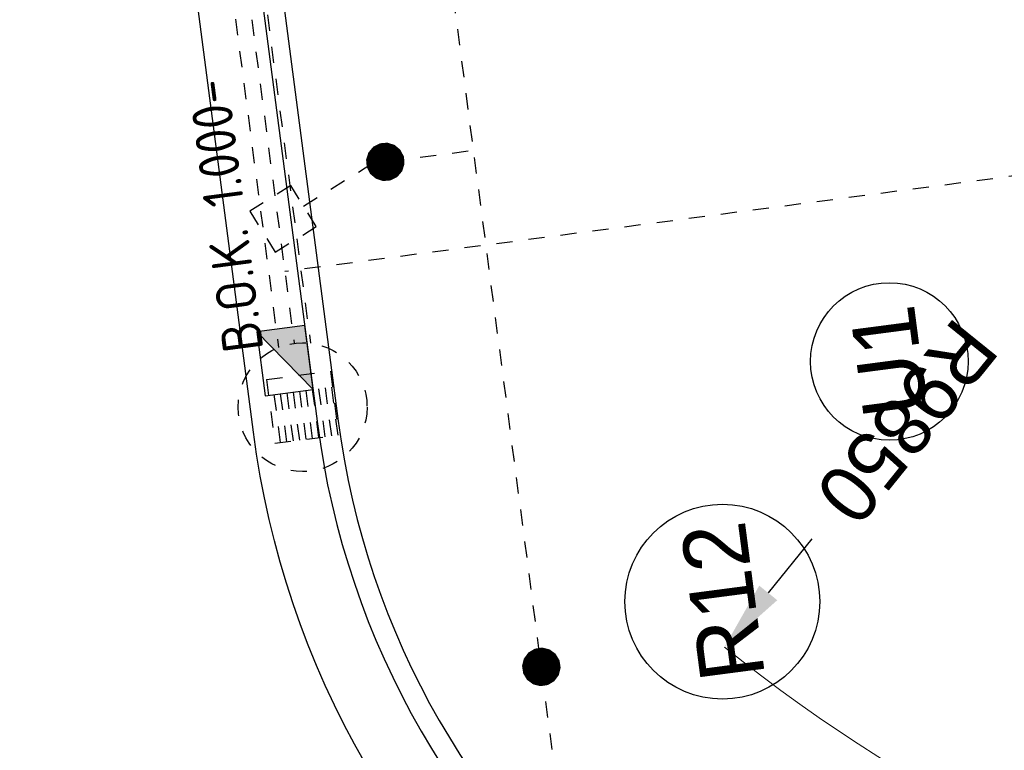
# Model space of a CAD drawing. Header units: metres. Extents: x 118052 to 118564, y 454784 to 455719.
# Tile 12 of 160: x 118256.26 to 118262.36, y 455174.64 to 455179.17. Entities that reach past the tile are written whole.
import ezdxf
from ezdxf.enums import TextEntityAlignment as Align

# ---------------------------------------------------------------- set-up
doc = ezdxf.new("R2010")
doc.units = ezdxf.units.M
doc.header["$LTSCALE"] = 0.5
doc.header["$PDMODE"] = 3
doc.header["$PDSIZE"] = 0.25
doc.linetypes.add('Tauw_HIDDEN2', pattern=[5.6, 4, -1.6])
doc.linetypes.add('Tauw_L_Center2', pattern=[6.499, 4, -0.833, 0.833, -0.833])
for name, color, linetype in [('_molgoot', 7, 'Continuous'), ('_straatkolk', 7, 'Continuous'), ('_tb13', 7, 'Continuous'), ('Koningsstal VIEUWPORT', 254, 'Continuous'), ('ZU_B_-_EL999---LR_pvc200_vbr11~H_-----', 1, 'Tauw_L_Center2'), ('ZU_B_-_EL999---LR_pvc200_vbr11~W_-----', 8, 'Tauw_HIDDEN2'), ('ZU_B_-_EL999---SYM_RIOOLINSPECTIEPUT~-_002--', 2, 'Tauw_L_Center2'), ('ZU_N_-_AL999---LR_pvc200_sdr34__20_^200~M_-----', 7, 'Continuous'), ('ZU_N_-_AL999---LU_pvc110_sdr34__20_^200~M_-----', 7, 'Continuous'), ('ZU_N_-_DX1AMA--_maatvoering_BGRN_18_^200~-_-----', 7, 'Continuous'), ('ZU_N_-_EL999---LK_pvc125_sdr34~H_-----', 2, 'Tauw_L_Center2'), ('ZU_N_-_EL999---LR_pvc200_sdr34~H_-----', 2, 'Tauw_L_Center2'), ('ZU_N_-_EL999---LU_pvc125_sdr34~H_-----', 2, 'Tauw_L_Center2'), ('ZU_N_-_EL999---SYM_STRAATKOLK~-_----c', 7, 'Tauw_L_Center2'), ('ZU_N_-_ML999---LK_pvc125_sdr34__20_^200~M_-----', 7, 'Continuous'), ('ZU_N_-_ML999---LR_pvc200_sdr34__20_^200~M_-----', 7, 'Continuous'), ('ZU_N_-_ML999---LU_pvc110_sdr34__20_^200~M_-----', 7, 'Continuous')]:
    doc.layers.add(name, color=color, linetype=linetype)
doc.styles.add('TAUW-ISOCP', font='tcb_isocp.shx')
doc.styles.add('tcb_isocp', font='tcb_isocp.shx')
doc.styles.add('WB025', font='ISO.SHX', dxfattribs={"height": 2.5})
doc.dimstyles.new('tzu18-dot_^200', dxfattribs={"dimscale": 200, "dimtxt": 1.8, "dimasz": 3, "dimexe": 2, "dimexo": 0, "dimgap": 0.5, "dimtad": 1, "dimdec": 0, "dimzin": 0, "dimdsep": 46, "dimtxsty": 'TAUW-ISOCP', "dimblk": 'DOTSMALL', "dimcen": 2, "dimdle": 1.5, "dimclre": 8, "dimadec": 0, "dimazin": 0, "dimtp": 1, "dimtm": 1, "dimtfac": 1, "dimtix": 1, "dimtmove": 1, "dimatfit": 3, "dimldrblk": 'DOTSMALL', "dimfxl": 1, "dimtvp": 0.5, "dimtolj": 1, "dimtzin": 0, "dimlwd": -1, "dimlwe": 5, "dimarcsym": 0})

# ---------------------------------------------------------------- blocks, each defined once
blk = doc.blocks.new('*U9')
at = {"layer": '_straatkolk'}
blk.add_hatch(color=256, dxfattribs=at).paths.add_polyline_path([(0.1997, -0.1503), (0.1997, 0.1497), (-0.2003, -0.1503)])
blk.add_lwpolyline([(0.1997, -0.1503), (0.1997, 0.1497), (-0.2003, 0.1497), (-0.2003, -0.1503)], close=True, dxfattribs=at)
blk.add_lwpolyline([(-0.2003, -0.1503), (0.1997, 0.1497)], dxfattribs=at)
blk = doc.blocks.new('*D164')
at = {"layer": 'Defpoints', "color": 0, "transparency": 16777216}
for p in [(-284624.3, -1208.8), (-277829.4, -8339.8)]:
    blk.add_point(p, dxfattribs=at)
at = {"layer": 'ZU_N_-_DX1AMA--_maatvoering_BGRN_18_^200~-_-----', "transparency": 16777216}
blk.add_line((-284028.3, -1834.3), (-284326.3, -1521.6), dxfattribs=at)
at = {"layer": 'ZU_N_-_DX1AMA--_maatvoering_BGRN_18_^200~-_-----', "color": 8, "lineweight": 5, "transparency": 16777216}
blk.add_arc((-277829.4, -8339.8), 9850, 133.61755, 187.41631, dxfattribs=at)
at = {"layer": 'ZU_N_-_DX1AMA--_maatvoering_BGRN_18_^200~-_-----', "transparency": 16777216}
blk.add_solid([(-284378.4, -1571.2), (-284274.2, -1471.9), (-284624.3, -1208.8)], dxfattribs=at)
at = {"layer": 'ZU_N_-_DX1AMA--_maatvoering_BGRN_18_^200~-_-----', "transparency": 16777216, "insert": (-283383.8, -2510.7), "char_height": 360, "attachment_point": 5, "rotation": 133.61755, "style": 'TAUW-ISOCP'}
blk.add_mtext('\\A1;R9850', dxfattribs=at)
blk = doc.blocks.new('_DotSmall')
at = {"color": 0, "linetype": 'ByBlock', "const_width": 0.5}
blk.add_lwpolyline([(-0.0625, 0, 1), (0.0625, 0, 1)], format="xyb", close=True, dxfattribs=at)
blk = doc.blocks.new('Leidingen')
at = {"layer": 'ZU_B_-_EL999---LR_pvc200_vbr11~H_-----'}
blk.add_lwpolyline([(-253314.3, 1197.7), (-282406.8, 1194.9)], dxfattribs=at)
at = {"layer": 'ZU_B_-_EL999---LR_pvc200_vbr11~W_-----'}
for points in [[(-253297.2, 1297.7), (-282419.5, 1294.9)], [(-253297.2, 1097.7), (-282419.5, 1094.9)]]:
    blk.add_lwpolyline(points, dxfattribs=at)
at = {"layer": 'ZU_B_-_EL999---SYM_RIOOLINSPECTIEPUT~-_002--'}
for p, q in [((-282606.8, 1394.9), (-283006.8, 1394.8)), ((-283006.8, 1394.8), (-283006.8, 994.8)), ((-283006.8, 1359.1), (-282606.8, 1359.1)), ((-282606.8, 1394.9), (-282606.8, 994.9)), ((-283006.8, 1319.1), (-282606.8, 1319.1)), ((-283006.8, 1279.1), (-282606.8, 1279.1)), ((-283006.8, 1239.1), (-282606.8, 1239.1)), ((-283006.8, 1199.1), (-282606.8, 1199.1)), ((-283006.8, 1159.1), (-282606.8, 1159.1)), ((-283006.8, 1119.1), (-282606.8, 1119.1)), ((-283006.8, 1079.1), (-282606.8, 1079.1)), ((-283006.8, 1039.1), (-282606.8, 1039.1)), ((-283006.8, 999.1), (-282606.8, 999.1)), ((-282606.8, 994.9), (-283006.8, 994.8))]:
    blk.add_line(p, q, dxfattribs=at)
blk.add_circle((-282806.8, 1194.9), 400, dxfattribs=at)
at = {"layer": 'ZU_N_-_EL999---LK_pvc125_sdr34~H_-----', "flags": 128}
blk.add_lwpolyline([(-281569.7, 1027), (-281362.8, 571.8), (-281362.8, -65.1)], dxfattribs=at)
at = {"layer": 'ZU_N_-_EL999---LR_pvc200_sdr34~H_-----'}
blk.add_lwpolyline([(-291732.1, -65.1), (-261618.1, -65.1)], dxfattribs=at)
at = {"layer": 'ZU_N_-_EL999---LU_pvc125_sdr34~H_-----'}
blk.add_lwpolyline([(-281957.2, -25492.4), (-281957.2, 1195)], dxfattribs=at)
at = {"layer": 'ZU_N_-_EL999---SYM_STRAATKOLK~-_----c', "lineweight": -3}
blk.add_lwpolyline([(-281706.2, 964.9), (-281433.1, 1089.1), (-281557.2, 1362.2), (-281830.3, 1238.1)], close=True, dxfattribs=at)
at = {"layer": 'ZU_N_-_ML999---LK_pvc125_sdr34__20_^200~M_-----'}
blk.add_lwpolyline([(-281362.8, 487.8, 0, 0, 0), (-281479.3, 516.6, 0, 91.8, 0), (-281470.4, 514.4, 91.8, 169.7, 0), (-281445.2, 508.2, 169.7, 221.7, 0), (-281407.4, 498.8, 221.7, 240, 0), (-281362.8, 487.8, 240, 221.7, 0), (-281318.2, 476.8, 221.7, 169.7, 0), (-281280.4, 467.5, 169.7, 91.8, 0), (-281255.2, 461.3, 91.8, 0, 0), (-281246.3, 459.1, 0, 0, 0), (-281362.8, 487.8, 0, 0, 0), (-280386.4, 540, 0, 0, 0)], format="xyseb", dxfattribs=at)
at = {"layer": 'ZU_N_-_ML999---LR_pvc200_sdr34__20_^200~M_-----', "flags": 128}
blk.add_lwpolyline([(-284598.4, -65.1, 0, 0, 0), (-284624, 52.1, 0, 91.8, 0), (-284622.1, 43.2, 91.8, 169.7, 0), (-284616.5, 17.8, 169.7, 221.7, 0), (-284608.2, -20.2, 221.7, 240, 0), (-284598.4, -65.1, 240, 221.7, 0), (-284588.5, -109.9, 221.7, 169.7, 0), (-284580.2, -148, 169.7, 91.8, 0), (-284574.7, -173.4, 91.8, 0, 0), (-284572.7, -182.3, 0, 0, 0), (-284598.4, -65.1, 0, 0, 0), (-284472.3, -641.1, 0, 0, 0)], format="xyseb", dxfattribs=at)
at = {"layer": 'ZU_N_-_ML999---LR_pvc200_sdr34__20_^200~M_-----'}
blk.add_circle((-284343, -1232.1), 604.9, dxfattribs=at)
at = {"layer": 'ZU_N_-_ML999---LU_pvc110_sdr34__20_^200~M_-----', "flags": 128}
blk.add_lwpolyline([(-281390.1, -3777.4, 0, 0, 0), (-281297.4, -3853.6, 0, 91.8, 0), (-281304.5, -3847.8, 91.8, 169.7, 0), (-281324.5, -3831.3, 169.7, 221.7, 0), (-281354.6, -3806.5, 221.7, 240, 0), (-281390.1, -3777.4, 240, 221.7, 0), (-281425.5, -3748.2, 221.7, 169.7, 0), (-281455.6, -3723.4, 169.7, 91.8, 0), (-281475.7, -3706.9, 91.8, 0, 0), (-281482.7, -3701.1, 0, 0, 0), (-281390.1, -3777.4, 0, 0, 0), (-282621, -2764.6, 0, 0, 0)], format="xyseb", dxfattribs=at)
at = {"layer": 'ZU_N_-_ML999---LU_pvc110_sdr34__20_^200~M_-----'}
blk.add_circle((-282998.7, -2453.9), 489.1, dxfattribs=at)
at = {"layer": 'ZU_B_-_EL999---LR_pvc200_vbr11~H_-----', "style": 'WB025'}
blk.add_text('B.O.K. 1.000-', height=250, rotation=0.00544, dxfattribs=at).set_placement((-282419.4, 1388.9))
at = {"layer": 'ZU_N_-_AL999---LR_pvc200_sdr34__20_^200~M_-----', "style": 'tcb_isocp'}
blk.add_text('R12', height=400, dxfattribs=at).set_placement((-284343, -1232.1), align=Align.MIDDLE)
at = {"layer": 'ZU_N_-_AL999---LU_pvc110_sdr34__20_^200~M_-----', "style": 'tcb_isocp'}
blk.add_text('U1', height=400, dxfattribs=at).set_placement((-282998.7, -2453.9), align=Align.MIDDLE)
at = {"layer": 'ZU_N_-_DX1AMA--_maatvoering_BGRN_18_^200~-_-----'}
dim = blk.add_radius_dim(center=(-277829.4, -8339.8), mpoint=(-284624.3, -1208.8), dimstyle='tzu18-dot_^200', override={"dimasz": 2.16, "dimexe": 0, "dimgap": 0.6, "dimtad": 0, "dimcen": 0.1, "dimdle": 0, "dimclrd": 256, "dimclrt": 256, "dimadec": 2, "dimtm": 0, "dimtofl": 0, "dimtmove": 0, "dimtvp": 0}, dxfattribs=at)
dim.commit()
dim.dimension.update_dxf_attribs({"geometry": '*D164', "text_midpoint": (-283383.8, -2510.7), "dimtype": 164})

msp = doc.modelspace()

# ---------------------------------------------------------------- linework, layer by layer
at = {"layer": '_molgoot'}
msp.add_lwpolyline([(118245.5227, 455234.5881), (118248.0496, 455215.1221), (118251.2815, 455190.163), (118252.9877, 455177.341, -0.413819), (118246.5525, 455168.9186), (118231.8033, 455166.9358, -0.203716), (118226.2447, 455168.7901), (118222.6367, 455168.317), (118221.9614, 455173.4672), (118217.687, 455172.8861), (118216.411, 455171.6691), (118213.89, 455169.3933), (118214.8312, 455161.8896), (118285.3935, 455171.1415), (118284.928, 455174.6027), (118267.4102, 455172.3058), (118263.9329, 455171.8384, -0.41585), (118257.7114, 455176.6129), (118257.7114, 455176.6129), (118255.4027, 455194.2605, -0.429886), (118263.9413, 455204.8486), (118263.9413, 455204.8486), (118290.9896, 455208.3951), (118291.0929, 455207.6229)], format="xyb", dxfattribs=at)
at = {"layer": '_tb13'}
for points in [[(118264.1061, 455203.6128), (118263.9934, 455204.452, 0.43057), (118255.7992, 455194.3137), (118258.1081, 455176.664), (118258.1081, 455176.664, 0.41585), (118263.8796, 455172.2348), (118267.3569, 455172.7023)], [(118263.9773, 455203.5955), (118263.881, 455204.312, 0.426457), (118255.928, 455194.331), (118258.2371, 455176.6805), (118258.2371, 455176.6805, 0.41585), (118263.8623, 455172.3636), (118267.3396, 455172.8311)]]:
    msp.add_lwpolyline(points, format="xyb", dxfattribs=at)

# ---------------------------------------------------------------- block references
at = {"layer": '_molgoot', "rotation": 97.45761760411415}
msp.add_blockref('*U9', (118257.9066, 455177.0559), dxfattribs=at)
at = {"layer": 'Koningsstal VIEUWPORT', "color": 6, "xscale": 0.0009975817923, "yscale": 0.0009975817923, "zscale": 0.0009975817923, "rotation": 97.46987594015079}
msp.add_blockref('Leidingen', (118222.5204, 455456.6507), dxfattribs=at)

doc.saveas('drawing.dxf')
